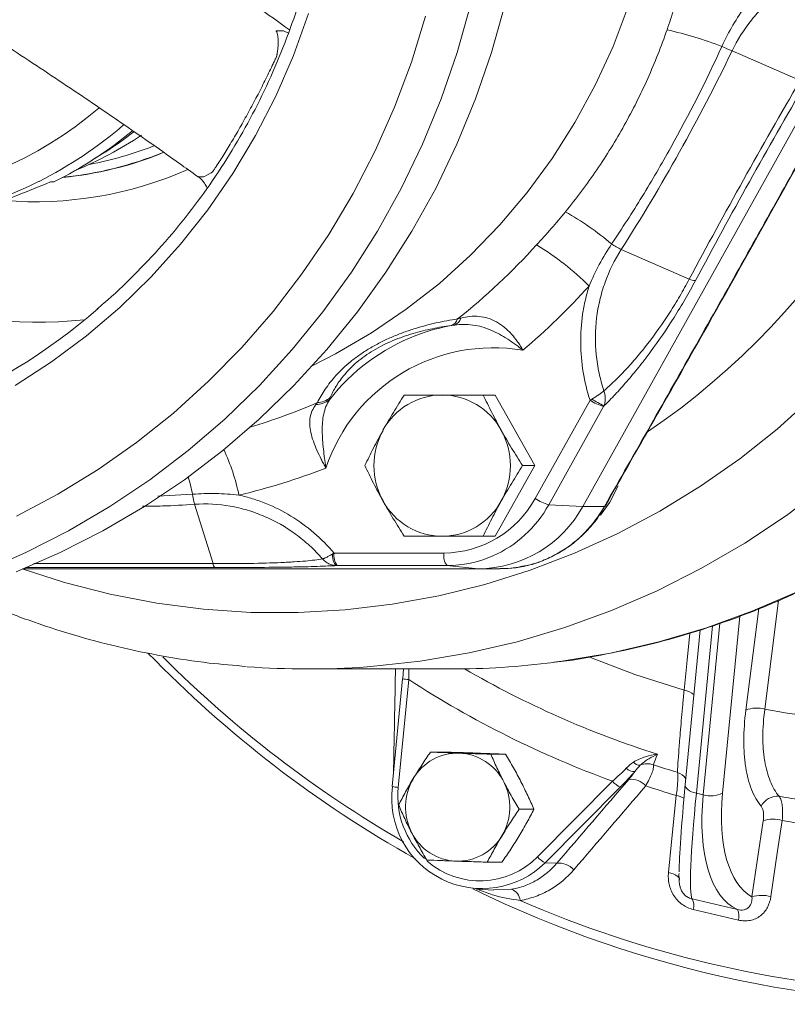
# Model space of a CAD drawing. Header units: millimetres. Extents: x -27 to 453, y 47 to 338.
# Tile 14 of 20: x 145 to 238, y 47 to 165. Entities that reach past the tile are written whole.
import ezdxf

# ---------------------------------------------------------------- set-up
doc = ezdxf.new("R2010")
doc.units = ezdxf.units.MM

msp = doc.modelspace()

# ---------------------------------------------------------------- linework, layer by layer
at = {"color": 7, "linetype": 'Continuous', "lineweight": 15}
for p, q in [((256.39, 184.5), (212.92, 106.56)), ((176.97, 163.79), (177.57, 163.5)), ((239.06, 157.79), (230.88, 161.36)), ((153.9, 148.16), (155.5, 149.18)), ((148.95, 145.6), (149.38, 145.6)), ((225.73, 133.89), (217.55, 137.46)), ((202.42, 119.96), (200.96, 119.96)), ((207.16, 111.46), (202.42, 119.96)), ((207.21, 107.5), (213.81, 119.33)), ((215.44, 118.58), (208.84, 106.75)), ((202.42, 102.96), (207.16, 111.46)), ((207.16, 111.46), (205.7, 111.46)), ((168.49, 99.68), (166.28, 106.82)), ((208.84, 106.75), (212.92, 106.56)), ((215.54, 106.56), (212.92, 106.56)), ((202.42, 102.96), (200.96, 102.96)), ((183.04, 100.94), (196.23, 100.94)), ((200.38, 99.06), (145.73, 99.06)), ((196.61, 99.44), (183.42, 99.44)), ((196.61, 99.44), (200.38, 99.06)), ((202.99, 99.06), (200.38, 99.06)), ((227.05, 91.71), (225.25, 73.07)), ((179.94, 87), (197.02, 87)), ((191.3, 85.83), (191.37, 87)), ((191.27, 85.82), (190.01, 72.85)), ((192.01, 85.73), (190.75, 72.75)), ((196.4, 77.01), (194.63, 77.01)), ((203.65, 76.75), (201.88, 76.75)), ((207.49, 64.4), (216.51, 73.5)), ((217.44, 72.79), (208.42, 63.69)), ((227.41, 71.85), (226.59, 72.05)), ((207.06, 70.12), (205.29, 70.12)), ((233.27, 59.57), (234.62, 68.73)), ((203.22, 63.76), (201.45, 63.76)), ((208.42, 63.69), (209.8, 63.62)), ((200.14, 60.52), (202.22, 60.38))]:
    msp.add_line(p, q, dxfattribs=at)
at = {"color": 8, "linetype": 'Continuous', "lineweight": 15}
for p, q in [((166.03, 108.02), (161.87, 107.78)), ((236.47, 95.22), (234.81, 82.16)), ((232.53, 82.05), (234.09, 94.26)), ((227.41, 71.85), (229.41, 92.5)), ((231.8, 93.34), (229.73, 72.05)), ((228.54, 92.21), (226.59, 72.05)), ((202.22, 60.47), (204.38, 60.5))]:
    msp.add_line(p, q, dxfattribs=at)
at = {"color": 8, "linetype": 'Continuous', "lineweight": 15, "flags": 128}
for points in [[(279.23, 170.55), (277.84, 164.56), (276.12, 158.66), (274.06, 152.88), (271.69, 147.24), (268.99, 141.74), (265.99, 136.43), (262.7, 131.3), (259.12, 126.38), (255.26, 121.68), (251.15, 117.23), (246.79, 113.04), (242.21, 109.12), (237.4, 105.48), (232.4, 102.14), (227.22, 99.11), (221.88, 96.4), (216.39, 94.02), (210.78, 91.98), (205.06, 90.28), (199.26, 88.93), (193.39, 87.93), (187.47, 87.29), (187.01, 87.26)], [(199.43, 166.84), (197.83, 161.15), (195.9, 155.57), (193.66, 150.12), (191.11, 144.81), (188.26, 139.67), (185.12, 134.72), (181.7, 129.96), (178.02, 125.42), (174.08, 121.12), (169.91, 117.07), (165.51, 113.28), (160.9, 109.76), (156.09, 106.54), (151.12, 103.61), (145.98, 101), (140.7, 98.7)], [(218.4, 166.7), (216.57, 161.9), (214.43, 157.24), (211.99, 152.74), (209.25, 148.43), (206.24, 144.32), (202.97, 140.43), (199.44, 136.78), (195.69, 133.39), (191.71, 130.27), (187.55, 127.44), (183.2, 124.91), (180.48, 123.52)], [(288.69, 147.1), (286, 141.62), (282.99, 136.31), (279.69, 131.19), (276.11, 126.28), (272.25, 121.59), (268.14, 117.15), (263.78, 112.96), (259.19, 109.05), (254.39, 105.42), (249.4, 102.09), (244.22, 99.07), (238.88, 96.37), (233.39, 93.99), (227.79, 91.95), (222.07, 90.26), (216.27, 88.91), (210.4, 87.92), (209.44, 87.8)], [(166.65, 146.28), (166.72, 146.22), (167.37, 146.21), (168.27, 146.67), (168.43, 146.8), (168.43, 146.8), (168.43, 146.8)], [(240.59, 119.73), (236.3, 115.87), (231.79, 112.29), (227.08, 109), (222.19, 106), (217.13, 103.31), (211.93, 100.94), (206.6, 98.89), (201.16, 97.18), (195.64, 95.81), (190.04, 94.79), (184.39, 94.11), (178.72, 93.79), (173.04, 93.81), (167.36, 94.19), (161.72, 94.92), (156.14, 96), (150.62, 97.42), (145.54, 99.06)], [(215.54, 106.56), (215.6, 106.56), (215.61, 106.57)], [(225.11, 84.45), (225.47, 88.08), (225.79, 91.29)], [(213.87, 88.38), (219.18, 86.34), (225.11, 84.45)], [(226.59, 72.05), (226.29, 72.13), (226.01, 72.24), (225.77, 72.36), (225.57, 72.5), (225.41, 72.65), (225.31, 72.8), (225.25, 72.95), (225.25, 73.07)], [(223.23, 62.52), (223.53, 62.44), (223.8, 62.35), (224.04, 62.25), (224.24, 62.13), (224.39, 62.01), (224.5, 61.88), (224.55, 61.75), (224.56, 61.66)]]:
    msp.add_lwpolyline(points, dxfattribs=at)
at = {"color": 7, "linetype": 'Continuous', "lineweight": 15, "flags": 128}
for points in [[(179.98, 165.84), (178.16, 160.81), (176.04, 155.92), (173.61, 151.18), (170.88, 146.62), (167.87, 142.25), (164.59, 138.09), (161.06, 134.17), (157.29, 130.49), (153.29, 127.07), (149.08, 123.94), (144.69, 121.09)], [(203.57, 166.84), (201.97, 161.15), (200.04, 155.57), (197.8, 150.12), (195.25, 144.81), (192.4, 139.67), (189.26, 134.72), (185.84, 129.96), (182.16, 125.42), (178.22, 121.12), (174.05, 117.07), (169.65, 113.28), (165.04, 109.76), (160.24, 106.54), (155.26, 103.61), (150.12, 101), (144.84, 98.7)], [(194.04, 165.53), (192.34, 160), (190.31, 154.6), (187.97, 149.33), (185.33, 144.21), (182.4, 139.27), (179.18, 134.53), (175.7, 129.99), (171.95, 125.68), (167.96, 121.61), (163.74, 117.79), (159.3, 114.25), (154.67, 110.99), (149.85, 108.03), (144.87, 105.38)], [(215.07, 105.49), (216.18, 107.05), (217.17, 109.02)], [(182.83, 100.82), (182.85, 100.55), (182.88, 100.29), (182.93, 100.06), (182.99, 99.85), (183.07, 99.68), (183.15, 99.56), (183.25, 99.47), (183.34, 99.44)], [(191.27, 85.82), (191.27, 85.82), (191.3, 85.83)], [(223.23, 62.52), (223.61, 66.2), (224.17, 71.78)], [(236.89, 68.78), (236.35, 65.13), (235.54, 59.61)]]:
    msp.add_lwpolyline(points, dxfattribs=at)
at = {"color": 7, "linetype": 'Continuous', "lineweight": 15}
for centre, radius, start, end in [((169.13, 191.19), 91.58, 304.2854, 352.8404), ((210.76, 111.32), 54, 69.5151, 76.8264), ((236.22, 175.1), 14.74, 243.5575, 248.7524), ((127.27, 189.93), 49.53, 296.5022, 309.523), ((134.23, 189.73), 46.28, 292.5073, 303.6461), ((129.4, 190.1), 48.54, 302.5328, 307.5268), ((145.88, 189.29), 42.3, 280.5778, 291.5084), ((146.27, 189.19), 43.25, 275.5344, 291.6726), ((146.17, 189.2), 43.26, 275.722, 292.1525), ((125.88, 188.76), 48.25, 244.1447, 296.7298), ((192.56, 109.83), 37, 49.8887, 60.3726), ((149.92, 189.85), 77.38, 308.2892, 317.9432), ((190.19, 109.59), 33.22, 44.96, 58.8311), ((222.87, 148.01), 11.81, 236.7515, 243.2079), ((226.47, 135.6), 1.87, 246.5185, 270.3278), ((150.85, 189.77), 84.64, 310.4275, 317.9377), ((105.46, 187.31), 75.27, 239.2415, 310.8231), ((196.68, 129.5), 1.26, 289.4667, 341.9014), ((197.07, 129.53), 1.24, 290.198, 345.1548), ((201.29, 105.17), 23.51, 99.2716, 110.9853), ((202.16, 104.43), 21.21, 80.2792, 161.4584), ((180.94, 121.6), 2.55, 272.0759, 309.8953), ((196.08, 111.8), 8.17, 90.3902, 151.3447), ((195.97, 111.8), 8.17, 28.6553, 89.6098), ((180.85, 121.34), 2.53, 269.9347, 309.6859), ((217.03, 124.21), 5.85, 236.4961, 254.1666), ((223.62, 135.02), 18.28, 238.3283, 243.5553), ((196.57, 111.46), 8.75, 150.9571, 209.0429), ((195.48, 111.46), 8.75, 330.9571, 29.0429), ((152.62, 186.94), 81.28, 283.5092, 291.2281), ((171.18, 108.45), 5.16, 184.7886, 198.4894), ((196.08, 111.13), 8.17, 208.6553, 269.6098), ((195.97, 111.13), 8.17, 270.3902, 331.3447), ((196.15, 113.55), 12.6, 270.3902, 331.3447), ((210.44, 112.38), 5.85, 236.4961, 254.1666), ((200.28, 113.47), 14.41, 270.3902, 331.3447), ((184.87, 100.6), 1.85, 169.5118, 218.7903), ((198.06, 100.6), 1.85, 169.5118, 218.7903), ((169.1, 99.68), 0.611, 180.8233, 231.4326), ((196.6, 113.16), 13.72, 270.0378, 293.6625), ((261.75, 187.01), 140.86, 224.1411, 240.7025), ((197.01, 185.01), 98.01, 270.0005, 277.2861), ((179.94, 184.98), 97.98, 265.6903, 274.1361), ((257.26, 185.88), 119.53, 236.9163, 250.0708), ((233.82, 78.77), 3.53, 73.7957, 111.528), ((197.92, 70.65), 6.23, 88.3334, 149.4043), ((197.84, 70.62), 6.26, 26.7211, 87.5551), ((219.04, 75.82), 1.16, 220.895, 277.1376), ((219.8, 76.42), 1.01, 218.8358, 271.8783), ((220.69, 73.52), 2.08, 68.883, 114.4888), ((256.85, 184.81), 114.94, 252.0578, 253.5569), ((198.31, 70.38), 6.69, 149.0587, 207.1488), ((218.47, 75.08), 2.52, 218.8993, 245.842), ((218.75, 71.42), 2.32, 40.975, 96.9279), ((200.82, 71.44), 10.86, 172.5447, 314.4425), ((197.48, 70.38), 6.69, 329.0587, 27.1488), ((257.6, 184.66), 117.73, 251.6303, 253.5072), ((228.32, 75.04), 3.31, 254.1735, 295.3151), ((236.34, 69.48), 2.21, 84.7857, 152.9398), ((256.69, 184.13), 114.24, 259.8436, 261.3488), ((235.82, 65.22), 3.72, 73.3021, 108.8554), ((257.42, 183.92), 116.96, 259.8933, 261.7783), ((197.94, 70.14), 6.26, 206.7211, 267.5551), ((197.86, 70.11), 6.23, 268.3334, 329.4043), ((259.66, 182.94), 136.28, 243.9002, 300.7082), ((209.45, 65.98), 2.52, 218.8993, 245.842), ((210.09, 61.32), 2.32, 40.6601, 97.2793), ((203.82, 59.01), 1.59, 5.1935, 69.3035), ((224.64, 58.54), 1.64, 343.6767, 29.4384), ((234.47, 56.05), 3.72, 73.2646, 108.8574), ((259.27, 183.14), 135.19, 246.5202, 266.8754), ((230.02, 57.28), 1.69, 343.4336, 27.3235)]:
    msp.add_arc(centre, radius, start, end, dxfattribs=at)
at = {"color": 8, "linetype": 'Continuous', "lineweight": 15}
for centre, radius, start, end in [((125.12, 189.13), 45.61, 239.6515, 310.5632), ((125.3, 189.98), 49.6, 296.6839, 310.8361), ((147.06, 188.91), 45.7, 265.4028, 293.7199), ((147.47, 188.52), 59.79, 227.8253, 275.3507), ((201.58, 104.55), 24.19, 111.1066, 142.1637), ((151.37, 187.56), 74.66, 286.8111, 293.4094), ((146.62, 102.63), 25.54, 11.9389, 24.9194), ((140.23, 102.63), 26.36, 11.7991, 16.4603), ((196.34, 113.66), 14.28, 293.8192, 331.0703), ((253.91, 185.41), 105, 259.5205, 306.69), ((261.24, 187.02), 139.55, 224.9309, 239.9616), ((256.35, 185.78), 114.34, 239.7367, 252.4748), ((192.31, 90.92), 5.2, 258.4559, 266.6418), ((224.78, 82.27), 2.21, 46.5044, 81.3482), ((223.68, 72.69), 1.98, 34.0054, 71.2132), ((191.06, 77.95), 5.2, 258.4559, 266.6418), ((201.12, 71.71), 10.42, 174.2484, 226.2649), ((223.56, 68.68), 3.16, 60.8715, 78.8034), ((200.59, 71.15), 9.65, 228.8235, 315.6365)]:
    msp.add_arc(centre, radius, start, end, dxfattribs=at)
at = {"color": 7, "linetype": 'Continuous', "lineweight": 15}
for centre, major_axis, ratio, start_param, end_param in [((253.82, 192), (118.26, 51.48), 0.011774, 3.46158, 3.617076), ((227.25, 83.39), (2.6, 21.99), 0.039604, 2.062161, 2.814596), ((229.23, 83.16), (3.06, 23.94), 0.057174, 2.060678, 3.047615), ((240.39, 80.52), (8.57, 22.59), 0.440758, 2.124409, 3.111345), ((242.06, 79.89), (8.16, 20.63), 0.456876, 2.133197, 3.073119)]:
    msp.add_ellipse(centre, major_axis=major_axis, ratio=ratio, start_param=start_param, end_param=end_param, dxfattribs=at)
for points, knots in [([(152.58, 255.3), (153.03, 254.96), (154.78, 253.61), (157.62, 251.01), (161.11, 247.51), (164.36, 243.77), (167.38, 239.84), (170.16, 235.71), (172.68, 231.41), (174.93, 226.96), (176.91, 222.37), (178.61, 217.66), (180.02, 212.85), (181.14, 207.95), (181.95, 203), (182.47, 198), (182.68, 192.97), (182.59, 187.95), (182.19, 182.93), (181.49, 177.96), (180.49, 173.04), (179.19, 168.19), (177.6, 163.44), (175.73, 158.8), (173.58, 154.3), (171.16, 149.94), (168.48, 145.74), (165.55, 141.74), (162.39, 137.92), (158.99, 134.34), (156.38, 131.81), (154.84, 130.56), (154.58, 130.34)], [0, 0, 0, 0, 0.012107, 0.047149, 0.082187, 0.117223, 0.152256, 0.187287, 0.222314, 0.25734, 0.292363, 0.327384, 0.362403, 0.397421, 0.432437, 0.467453, 0.502467, 0.537481, 0.572495, 0.607509, 0.642523, 0.677538, 0.712553, 0.74757, 0.782588, 0.817607, 0.852628, 0.887652, 0.922678, 0.957706, 0.992737, 1, 1, 1, 1]), ([(139.4, 189.34), (142.38, 187.47), (148.34, 183.72), (156.84, 178.21), (165.39, 172.51), (172.41, 167.69), (176.4, 164.81), (177.69, 163.88)], [0, 0, 0, 0, 0.210188, 0.421125, 0.632217, 0.880372, 1, 1, 1, 1]), ([(215.54, 106.56), (219.24, 113.06), (222.92, 119.55), (230.25, 132.54), (237.53, 145.53), (244.74, 158.52), (251.9, 171.51), (255.46, 178.01), (259.01, 184.5)], [0, 0, 0, 0, 0.25, 0.25, 0.5, 0.75, 0.75, 1, 1, 1, 1]), ([(215.61, 106.57), (217.71, 110.28), (222.8, 119.22), (230.65, 133.15), (239.31, 148.63), (247.95, 164.22), (254.59, 176.28), (258.3, 183.09), (259.09, 184.55)], [0, 0, 0, 0, 0.142596, 0.344305, 0.535853, 0.737963, 0.94398, 1, 1, 1, 1]), ([(209.53, 87.8), (209.55, 87.81), (211.43, 87.99), (215.12, 88.65), (220.59, 89.8), (225.98, 91.29), (231.29, 93.08), (236.5, 95.17), (241.58, 97.55), (246.54, 100.21), (251.34, 103.15), (255.98, 106.36), (260.44, 109.82), (264.71, 113.54), (268.78, 117.49), (272.64, 121.66), (276.26, 126.04), (279.65, 130.63), (282.79, 135.4), (285.67, 140.34), (288.28, 145.44), (290.62, 150.67), (292.68, 156.04), (294.44, 161.51), (295.92, 167.07), (297.08, 172.71), (297.8, 177.03), (298.03, 179.47), (298.08, 180)], [0, 0, 0, 0, 0.000504, 0.041591, 0.082679, 0.123771, 0.164867, 0.205969, 0.247077, 0.288193, 0.329317, 0.370451, 0.411593, 0.452746, 0.493909, 0.535082, 0.576265, 0.617458, 0.65866, 0.699872, 0.741092, 0.782321, 0.823557, 0.8648, 0.906049, 0.947303, 0.988562, 1, 1, 1, 1]), ([(127.87, 172.03), (130.55, 170.35), (135.91, 166.99), (143.59, 162.02), (150.96, 157.15), (157.92, 152.41), (163.16, 148.76), (165.91, 146.77), (166.63, 146.24)], [0, 0, 0, 0, 0.1862238, 0.3731053, 0.5602195, 0.7471403, 0.9334429, 1, 1, 1, 1]), ([(244.1, 171.79), (243.38, 171.63), (242.69, 171.44), (241.31, 170.99), (240.64, 170.72), (238.66, 169.79), (237.43, 169.03), (235.73, 167.69), (235.18, 167.21), (234.14, 166.18), (233.66, 165.63), (232.3, 163.93), (231.52, 162.7), (230.88, 161.36)], [0, 0, 0, 0, 0.125, 0.125, 0.25, 0.25, 0.5, 0.5, 0.625, 0.625, 0.75, 0.75, 1, 1, 1, 1]), ([(223.06, 163.9), (223.36, 164.73), (223.63, 165.57), (224.14, 167.26), (224.39, 168.11), (224.64, 168.96)], [0, 0, 0, 0, 0.5, 0.5, 1, 1, 1, 1]), ([(232.54, 166.85), (231.98, 166.08), (231.46, 165.28), (230.5, 163.63), (230.05, 162.78), (229.66, 161.9)], [0, 0, 0, 0, 0.5, 0.5, 1, 1, 1, 1]), ([(176.13, 160.68), (176.13, 160.68), (176.13, 160.69), (176.13, 160.7), (176.14, 160.72), (176.15, 160.77), (176.16, 160.85), (176.18, 160.93), (176.2, 161.07), (176.22, 161.17), (176.26, 161.44), (176.28, 161.61), (176.31, 161.94), (176.32, 162.1), (176.33, 162.4), (176.32, 162.53), (176.3, 162.92), (176.27, 163.14), (176.21, 163.43), (176.19, 163.52), (176.15, 163.63), (176.13, 163.67), (176.1, 163.73), (176.09, 163.76), (176.07, 163.79)], [0, 0, 0, 0, 0.003906, 0.003906, 0.007813, 0.015625, 0.03125, 0.0625, 0.0625, 0.125, 0.125, 0.25, 0.25, 0.375, 0.375, 0.5, 0.5, 0.75, 0.75, 0.875, 0.875, 0.9375, 0.9375, 1, 1, 1, 1]), ([(176.07, 163.79), (176.07, 163.79), (176.07, 163.79), (176.07, 163.79), (176.37, 163.79), (176.67, 163.79), (176.97, 163.79)], [-0.000000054, -0.000000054, -0.000000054, -0.000000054, 0, 0, 0, 0.003457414, 0.003457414, 0.003457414, 0.003457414]), ([(210.85, 141.99), (212.17, 143.62), (213.43, 145.31), (215.79, 148.78), (216.9, 150.58), (218.94, 154.25), (219.88, 156.12), (221.59, 159.95), (222.36, 161.9), (223.06, 163.9)], [0, 0, 0, 0, 0.25, 0.25, 0.5, 0.5, 0.75, 0.75, 1, 1, 1, 1]), ([(229.66, 161.9), (227.77, 157.76), (225.72, 153.7), (222.4, 147.75), (221.26, 145.79), (218.88, 141.92), (217.66, 140.01), (216.4, 138.13)], [0, 0, 0, 0, 0.5, 0.5, 0.75, 0.75, 1, 1, 1, 1]), ([(230.88, 161.36), (228.89, 157.24), (226.78, 153.19), (222.34, 145.22), (220, 141.3), (217.55, 137.46)], [0, 0, 0, 0, 0.5, 0.5, 1, 1, 1, 1]), ([(168.43, 146.8), (168.44, 146.8), (168.44, 146.81), (168.44, 146.81), (168.45, 146.82), (168.47, 146.85), (168.5, 146.89), (168.56, 146.99), (168.69, 147.18), (168.8, 147.35), (169.03, 147.7), (169.18, 147.93), (169.49, 148.42), (169.65, 148.67), (169.97, 149.19), (170.14, 149.46), (170.64, 150.28), (170.98, 150.86), (171.51, 151.75), (171.68, 152.06), (172.03, 152.67), (172.2, 152.98), (172.71, 153.9), (173.05, 154.53), (173.56, 155.49), (173.73, 155.81), (174.06, 156.45), (174.22, 156.76), (174.69, 157.7), (174.99, 158.31), (175.43, 159.21), (175.58, 159.51), (175.79, 159.95), (175.86, 160.1), (175.99, 160.39), (176.06, 160.53), (176.13, 160.68)], [0, 0, 0, 0, 0.000977, 0.000977, 0.001953, 0.003906, 0.007813, 0.015625, 0.03125, 0.0625, 0.0625, 0.125, 0.125, 0.1875, 0.1875, 0.25, 0.25, 0.375, 0.375, 0.4375, 0.4375, 0.5, 0.5, 0.625, 0.625, 0.6875, 0.6875, 0.75, 0.75, 0.875, 0.875, 0.9375, 0.9375, 0.96875, 0.96875, 1, 1, 1, 1]), ([(225.73, 133.89), (227.85, 137.87), (230.03, 141.86), (234.47, 149.83), (236.74, 153.82), (239.06, 157.79)], [0, 0, 0, 0, 0.5, 0.5, 1, 1, 1, 1]), ([(166.63, 146.25), (166.66, 146.24), (166.99, 146.05), (167.43, 145.56), (167.69, 145.07), (167.79, 144.89)], [0, 0, 0, 0, 0.054814, 0.641758, 1, 1, 1, 1]), ([(207.38, 138.01), (207.97, 138.66), (208.56, 139.32), (209.72, 140.64), (210.3, 141.31), (210.85, 141.99)], [0, 0, 0, 0, 0.5, 0.5, 1, 1, 1, 1]), ([(216.4, 138.13), (215.87, 137.33), (215.37, 136.51), (214.47, 134.82), (214.06, 133.95), (213.69, 133.06)], [0, 0, 0, 0, 0.5, 0.5, 1, 1, 1, 1]), ([(217.55, 137.46), (216.75, 136.22), (216.11, 134.9), (215.37, 132.84), (215.16, 132.13), (214.81, 130.68), (214.68, 129.96), (214.42, 127.77), (214.4, 126.3), (214.62, 124.07), (214.74, 123.34), (215.05, 121.89), (215.24, 121.17), (215.48, 120.46)], [0, 0, 0, 0, 0.25, 0.25, 0.375, 0.375, 0.5, 0.5, 0.75, 0.75, 0.875, 0.875, 1, 1, 1, 1]), ([(215.48, 120.46), (215.9, 120.83), (216.33, 121.22), (217.2, 122.07), (217.64, 122.52), (218.53, 123.47), (218.97, 123.97), (219.64, 124.77), (219.87, 125.04), (220.32, 125.59), (220.54, 125.88), (221.66, 127.33), (222.53, 128.56), (223.8, 130.53), (224.21, 131.2), (224.99, 132.54), (225.37, 133.21), (225.73, 133.89)], [0, 0, 0, 0, 0.125, 0.125, 0.25, 0.25, 0.375, 0.375, 0.4375, 0.4375, 0.5, 0.5, 0.75, 0.75, 0.875, 0.875, 1, 1, 1, 1]), ([(213.81, 119.33), (213.44, 120.44), (213.17, 121.57), (212.79, 123.87), (212.69, 125.04), (212.67, 127.36), (212.75, 128.52), (213, 130.24), (213.11, 130.81), (213.37, 131.95), (213.52, 132.51), (213.69, 133.06)], [0, 0, 0, 0, 0.25, 0.25, 0.5, 0.5, 0.75, 0.75, 0.875, 0.875, 1, 1, 1, 1]), ([(226.48, 133.73), (226.08, 132.99), (225.67, 132.24), (225.02, 131.13), (224.8, 130.76), (224.36, 130.03), (224.13, 129.66), (222.98, 127.84), (222.04, 126.47), (220.83, 124.84), (220.59, 124.52), (220.11, 123.89), (219.87, 123.58), (219.16, 122.69), (218.69, 122.12), (217.75, 121.03), (217.28, 120.51), (216.37, 119.54), (215.92, 119.08), (215.48, 118.65)], [0, 0, 0, 0, 0.125, 0.125, 0.1875, 0.1875, 0.25, 0.25, 0.5, 0.5, 0.5625, 0.5625, 0.625, 0.625, 0.75, 0.75, 0.875, 0.875, 1, 1, 1, 1]), ([(181.04, 119.05), (181.3, 119.58), (181.61, 120.12), (182.35, 121.22), (182.78, 121.77), (183.55, 122.61), (183.82, 122.89), (184.41, 123.45), (184.72, 123.72), (185.39, 124.27), (185.76, 124.54), (186.51, 125.07), (187.29, 125.57), (188.13, 126.04), (189.01, 126.49), (189.45, 126.7), (190.34, 127.09), (190.8, 127.27), (191.71, 127.61), (192.16, 127.76), (193.52, 128.19), (194.4, 128.43), (195.72, 128.72), (196.16, 128.81), (197.02, 128.98), (197.45, 129.05), (197.87, 129.11)], [0, 0, 0, 0, 0.125, 0.125, 0.25, 0.25, 0.3125, 0.3125, 0.375, 0.375, 0.4375, 0.4375, 0.5, 0.5625, 0.5625, 0.625, 0.625, 0.6875, 0.6875, 0.75, 0.75, 0.875, 0.875, 0.9375, 0.9375, 1, 1, 1, 1]), ([(198.27, 129.21), (199, 129.4), (199.73, 129.49), (200.82, 129.38), (201.18, 129.31), (201.87, 129.09), (202.21, 128.95), (202.88, 128.57), (203.2, 128.36), (203.8, 127.86), (204.08, 127.59), (204.62, 126.99), (204.87, 126.68), (205.22, 126.19), (205.33, 126.02), (205.49, 125.77), (205.54, 125.68), (205.64, 125.51), (205.69, 125.42), (205.74, 125.34)], [0, 0, 0, 0, 0.25, 0.25, 0.375, 0.375, 0.5, 0.5, 0.625, 0.625, 0.75, 0.75, 0.875, 0.875, 0.9375, 0.9375, 0.96875, 0.96875, 1, 1, 1, 1]), ([(197.1, 128.32), (196.73, 128.27), (196.36, 128.21), (195.62, 128.09), (195.24, 128.02), (194.1, 127.78), (193.32, 127.59), (192.13, 127.24), (191.73, 127.11), (190.91, 126.82), (190.51, 126.67), (189.71, 126.33), (189.31, 126.15), (188.52, 125.75), (188.14, 125.54), (187.41, 125.1), (187.06, 124.88), (186.39, 124.4), (186.08, 124.16), (185.5, 123.67), (185.24, 123.42), (184.75, 122.93), (184.52, 122.69), (183.9, 121.95), (183.57, 121.48), (183, 120.55), (182.77, 120.09), (182.58, 119.64)], [0, 0, 0, 0, 0.0625, 0.0625, 0.125, 0.125, 0.25, 0.25, 0.3125, 0.3125, 0.375, 0.375, 0.4375, 0.4375, 0.5, 0.5, 0.5625, 0.5625, 0.625, 0.625, 0.6875, 0.6875, 0.75, 0.75, 0.875, 0.875, 1, 1, 1, 1]), ([(197.5, 128.37), (197.87, 128.42), (198.24, 128.45), (198.98, 128.46), (199.35, 128.43), (200.09, 128.33), (200.45, 128.25), (201.17, 128.05), (201.53, 127.92), (202.23, 127.62), (202.58, 127.46), (203.25, 127.09), (203.58, 126.9), (204.23, 126.48), (204.54, 126.26), (205, 125.92), (205.15, 125.81), (205.45, 125.57), (205.6, 125.45), (205.74, 125.34)], [0, 0, 0, 0, 0.125, 0.125, 0.25, 0.25, 0.375, 0.375, 0.5, 0.5, 0.625, 0.625, 0.75, 0.75, 0.875, 0.875, 0.9375, 0.9375, 1, 1, 1, 1]), ([(188.92, 115.71), (189.12, 116.07), (189.32, 116.44), (189.74, 117.15), (189.95, 117.51), (190.6, 118.57), (191.04, 119.27), (191.48, 119.96)], [0, 0, 0, 0, 0.25, 0.25, 0.5, 0.5, 1, 1, 1, 1]), ([(191.48, 119.96), (192.2, 119.96), (192.93, 119.96), (194.44, 119.96), (195.22, 119.96), (196.03, 119.96)], [0, 0, 0, 0, 0.5, 0.5, 1, 1, 1, 1]), ([(196.03, 119.96), (196.43, 119.96), (196.84, 119.96), (197.66, 119.96), (198.07, 119.96), (199.3, 119.96), (200.13, 119.96), (200.96, 119.96)], [0, 0, 0, 0, 0.25, 0.25, 0.5, 0.5, 1, 1, 1, 1]), ([(203.14, 115.71), (202.94, 116.07), (202.74, 116.44), (202.35, 117.16), (202.17, 117.52), (201.63, 118.58), (201.29, 119.28), (200.96, 119.96)], [0, 0, 0, 0, 0.25, 0.25, 0.5, 0.5, 1, 1, 1, 1]), ([(214.02, 119.46), (214.16, 119.55), (214.3, 119.63), (214.57, 119.8), (214.7, 119.89), (214.95, 120.06), (215.07, 120.15), (215.29, 120.31), (215.39, 120.39), (215.48, 120.46)], [0, 0, 0, 0, 0.25, 0.25, 0.5, 0.5, 0.75, 0.75, 1, 1, 1, 1]), ([(215.48, 118.65), (215.53, 118.78), (215.57, 118.92), (215.63, 119.21), (215.64, 119.37), (215.64, 119.68), (215.62, 119.84), (215.57, 120.15), (215.53, 120.31), (215.48, 120.46)], [0, 0, 0, 0, 0.25, 0.25, 0.5, 0.5, 0.75, 0.75, 1, 1, 1, 1]), ([(180.85, 118.8), (180.51, 118.35), (180.27, 117.86), (180.12, 117.01), (180.1, 116.71), (180.13, 116.09), (180.17, 115.77), (180.32, 115.09), (180.42, 114.74), (180.67, 114.04), (180.81, 113.68), (181.14, 112.95), (181.31, 112.6), (181.58, 112.06), (181.67, 111.88), (181.81, 111.62), (181.86, 111.53), (181.96, 111.35), (182.01, 111.26), (182.05, 111.18)], [0, 0, 0, 0, 0.25, 0.25, 0.375, 0.375, 0.5, 0.5, 0.625, 0.625, 0.75, 0.75, 0.875, 0.875, 0.9375, 0.9375, 0.96875, 0.96875, 1, 1, 1, 1]), ([(182.47, 119.39), (182.31, 119.12), (182.18, 118.85), (181.95, 118.28), (181.86, 117.98), (181.72, 117.35), (181.68, 117.03), (181.62, 116.36), (181.61, 116.01), (181.62, 115.3), (181.63, 114.94), (181.69, 114.2), (181.72, 113.83), (181.8, 113.07), (181.85, 112.7), (181.92, 112.13), (181.95, 111.94), (182, 111.56), (182.03, 111.37), (182.05, 111.18)], [0, 0, 0, 0, 0.125, 0.125, 0.25, 0.25, 0.375, 0.375, 0.5, 0.5, 0.625, 0.625, 0.75, 0.75, 0.875, 0.875, 0.9375, 0.9375, 1, 1, 1, 1]), ([(186.74, 111.46), (187.07, 112.16), (187.41, 112.86), (188.13, 114.27), (188.51, 114.99), (188.92, 115.71)], [0, 0, 0, 0, 0.5, 0.5, 1, 1, 1, 1]), ([(205.7, 111.46), (205.26, 112.16), (204.81, 112.86), (203.95, 114.28), (203.54, 114.99), (203.14, 115.71)], [0, 0, 0, 0, 0.5, 0.5, 1, 1, 1, 1]), ([(188.92, 107.21), (188.72, 107.57), (188.52, 107.94), (188.13, 108.66), (187.95, 109.02), (187.41, 110.08), (187.07, 110.78), (186.74, 111.46)], [0, 0, 0, 0, 0.25, 0.25, 0.5, 0.5, 1, 1, 1, 1]), ([(205.7, 111.46), (205.26, 110.77), (204.82, 110.07), (203.96, 108.65), (203.54, 107.94), (203.14, 107.21)], [0, 0, 0, 0, 0.5, 0.5, 1, 1, 1, 1]), ([(171.61, 107.91), (170.68, 108.02), (169.76, 108.09), (167.9, 108.13), (166.96, 108.1), (166.03, 108.02)], [0, 0, 0, 0, 0.5, 0.5, 1, 1, 1, 1]), ([(171.61, 107.91), (172.16, 107.79), (172.71, 107.64), (173.79, 107.31), (174.32, 107.12), (175.89, 106.48), (176.89, 105.98), (178.82, 104.8), (179.75, 104.12), (181.49, 102.63), (182.29, 101.82), (183.04, 100.94)], [0, 0, 0, 0, 0.125, 0.125, 0.25, 0.25, 0.5, 0.5, 0.75, 0.75, 1, 1, 1, 1]), ([(181.65, 100.25), (181.16, 100.8), (180.65, 101.33), (179.57, 102.32), (179.01, 102.78), (177.24, 104.08), (175.99, 104.8), (174.01, 105.64), (173.33, 105.89), (171.94, 106.3), (171.25, 106.47), (169.14, 106.83), (167.72, 106.91), (166.28, 106.82)], [0, 0, 0, 0, 0.125, 0.125, 0.25, 0.25, 0.5, 0.5, 0.625, 0.625, 0.75, 0.75, 1, 1, 1, 1]), ([(191.48, 102.96), (191.04, 103.66), (190.59, 104.36), (189.73, 105.78), (189.32, 106.49), (188.92, 107.21)], [0, 0, 0, 0, 0.5, 0.5, 1, 1, 1, 1]), ([(203.14, 107.21), (202.94, 106.85), (202.74, 106.49), (202.36, 105.77), (202.17, 105.42), (201.63, 104.36), (201.29, 103.66), (200.96, 102.96)], [0, 0, 0, 0, 0.25, 0.25, 0.5, 0.5, 1, 1, 1, 1]), ([(202.99, 99.06), (204.26, 99.06), (205.5, 99.23), (207.32, 99.74), (207.93, 99.96), (209.1, 100.46), (209.66, 100.75), (210.75, 101.4), (211.28, 101.76), (212.04, 102.37), (212.29, 102.58), (212.77, 103.01), (213, 103.23), (214.12, 104.39), (214.89, 105.42), (215.54, 106.56)], [0, 0, 0, 0, 0.25, 0.25, 0.375, 0.375, 0.5, 0.5, 0.625, 0.625, 0.6875, 0.6875, 0.75, 0.75, 1, 1, 1, 1]), ([(205.5, 99.33), (205.77, 99.37), (206.75, 99.51), (208.35, 100.08), (210.25, 101.02), (212, 102.23), (213.56, 103.71), (214.77, 105.16), (215.35, 106.19), (215.58, 106.59)], [0, 0, 0, 0, 0.066069, 0.232452, 0.397272, 0.563463, 0.728681, 0.894142, 1, 1, 1, 1]), ([(196.03, 102.96), (195.62, 102.96), (195.23, 102.96), (194.44, 102.96), (194.06, 102.96), (192.93, 102.96), (192.2, 102.96), (191.48, 102.96)], [0, 0, 0, 0, 0.25, 0.25, 0.5, 0.5, 1, 1, 1, 1]), ([(200.96, 102.96), (200.13, 102.96), (199.3, 102.96), (197.65, 102.96), (196.83, 102.96), (196.03, 102.96)], [0, 0, 0, 0, 0.5, 0.5, 1, 1, 1, 1]), ([(182.83, 100.82), (182.7, 100.74), (182.57, 100.67), (182.34, 100.54), (182.23, 100.48), (182.02, 100.38), (181.93, 100.34), (181.77, 100.28), (181.7, 100.26), (181.65, 100.25)], [0, 0, 0, 0, 0.25, 0.25, 0.5, 0.5, 0.75, 0.75, 1, 1, 1, 1]), ([(168.49, 99.68), (169.26, 99.67), (170.01, 99.67), (171.48, 99.68), (172.19, 99.69), (174.27, 99.72), (175.52, 99.75), (176.93, 99.81), (177.21, 99.83), (177.74, 99.86), (177.99, 99.87), (178.72, 99.92), (179.17, 99.95), (180, 100.02), (180.38, 100.06), (181.07, 100.15), (181.38, 100.2), (181.65, 100.25)], [0, 0, 0, 0, 0.125, 0.125, 0.25, 0.25, 0.5, 0.5, 0.5625, 0.5625, 0.625, 0.625, 0.75, 0.75, 0.875, 0.875, 1, 1, 1, 1]), ([(183.34, 99.44), (183.18, 99.44), (183.02, 99.46), (182.71, 99.54), (182.56, 99.59), (182.27, 99.73), (182.13, 99.82), (181.87, 100.01), (181.75, 100.13), (181.65, 100.25)], [0, 0, 0, 0, 0.25, 0.25, 0.5, 0.5, 0.75, 0.75, 1, 1, 1, 1]), ([(183.34, 99.44), (183.03, 99.42), (182.69, 99.41), (181.91, 99.37), (181.49, 99.36), (180.56, 99.33), (180.05, 99.31), (179.23, 99.29), (178.95, 99.29), (178.36, 99.27), (178.06, 99.27), (176.49, 99.24), (175.1, 99.23), (173.19, 99.21), (172.8, 99.21), (172.01, 99.21), (171.61, 99.21), (170.4, 99.21), (169.57, 99.21), (168.72, 99.21)], [0, 0, 0, 0, 0.125, 0.125, 0.25, 0.25, 0.375, 0.375, 0.4375, 0.4375, 0.5, 0.5, 0.75, 0.75, 0.8125, 0.8125, 0.875, 0.875, 1, 1, 1, 1]), ([(202.99, 99.1), (203.42, 99.09), (204.26, 99.07), (205.09, 99.24), (205.5, 99.33)], [0, 0, 0, 0, 0.505527, 1, 1, 1, 1]), ([(137.87, 96.39), (138.91, 95.9), (141.66, 94.61), (146.24, 92.85), (151.57, 91.09), (157, 89.64), (162.49, 88.5), (167.66, 87.7), (171.01, 87.43), (172.49, 87.31)], [0, 0, 0, 0, 0.096106, 0.252098, 0.408035, 0.563922, 0.719765, 0.875571, 1, 1, 1, 1]), ([(224.32, 74.57), (224.33, 74.97), (224.36, 75.48), (224.42, 76.43), (224.45, 76.77), (224.49, 77.33), (224.5, 77.53), (224.54, 77.93), (224.55, 78.13), (224.64, 79.19), (224.72, 80.12), (224.85, 81.66), (224.9, 82.19), (225, 83.3), (225.05, 83.87), (225.11, 84.45)], [0, 0, 0, 0, 0.25, 0.25, 0.375, 0.375, 0.4375, 0.4375, 0.5, 0.5, 0.75, 0.75, 0.875, 0.875, 1, 1, 1, 1]), ([(234.37, 70.48), (234.15, 70.76), (233.94, 71.07), (233.55, 71.74), (233.38, 72.11), (232.91, 73.29), (232.68, 74.18), (232.48, 75.42), (232.44, 75.67), (232.38, 76.19), (232.36, 76.46), (232.3, 77.27), (232.28, 77.83), (232.29, 79.56), (232.37, 80.77), (232.53, 82.05)], [0, 0, 0, 0, 0.125, 0.125, 0.25, 0.25, 0.5, 0.5, 0.5625, 0.5625, 0.625, 0.625, 0.75, 0.75, 1, 1, 1, 1]), ([(234.81, 82.16), (234.65, 81), (234.58, 79.9), (234.57, 78.34), (234.59, 77.83), (234.65, 77.1), (234.67, 76.86), (234.73, 76.38), (234.76, 76.15), (234.95, 75.03), (235.17, 74.23), (235.61, 73.16), (235.77, 72.82), (236.13, 72.21), (236.33, 71.93), (236.54, 71.68)], [0, 0, 0, 0, 0.25, 0.25, 0.375, 0.375, 0.4375, 0.4375, 0.5, 0.5, 0.75, 0.75, 0.875, 0.875, 1, 1, 1, 1]), ([(194.63, 77.01), (194.27, 76.48), (193.92, 75.96), (193.23, 74.9), (192.89, 74.36), (192.56, 73.82)], [0, 0, 0, 0, 0.5, 0.5, 1, 1, 1, 1]), ([(198.11, 76.88), (197.8, 76.89), (197.49, 76.9), (196.9, 76.92), (196.6, 76.93), (195.74, 76.96), (195.18, 76.98), (194.63, 77.01)], [0, 0, 0, 0, 0.25, 0.25, 0.5, 0.5, 1, 1, 1, 1]), ([(196.4, 77.01), (197.04, 76.98), (197.68, 76.96), (198.94, 76.92), (199.56, 76.9), (200.18, 76.88)], [0, 0, 0, 0, 0.5, 0.5, 1, 1, 1, 1]), ([(201.88, 76.75), (201.24, 76.77), (200.61, 76.79), (199.35, 76.83), (198.72, 76.85), (198.11, 76.88)], [0, 0, 0, 0, 0.5, 0.5, 1, 1, 1, 1]), ([(200.18, 76.88), (200.48, 76.87), (200.79, 76.85), (201.39, 76.83), (201.68, 76.82), (202.55, 76.79), (203.1, 76.77), (203.65, 76.75)], [0, 0, 0, 0, 0.25, 0.25, 0.5, 0.5, 1, 1, 1, 1]), ([(203.43, 73.44), (203.14, 74), (202.87, 74.56), (202.35, 75.67), (202.11, 76.21), (201.88, 76.75)], [0, 0, 0, 0, 0.5, 0.5, 1, 1, 1, 1]), ([(205.5, 73.44), (205.21, 74), (204.91, 74.56), (204.29, 75.67), (203.97, 76.21), (203.65, 76.75)], [0, 0, 0, 0, 0.5, 0.5, 1, 1, 1, 1]), ([(219.01, 75.78), (219.24, 75.94), (219.48, 76.06), (219.97, 76.28), (220.21, 76.37), (220.95, 76.59), (221.44, 76.69), (221.92, 76.74)], [0, 0, 0, 0, 0.25, 0.25, 0.5, 0.5, 1, 1, 1, 1]), ([(219.83, 75.41), (220.17, 75.73), (220.51, 75.98), (221.21, 76.41), (221.57, 76.58), (221.92, 76.74)], [0, 0, 0, 0, 0.5, 0.5, 1, 1, 1, 1]), ([(216.51, 73.5), (216.81, 73.77), (217.09, 74.03), (217.65, 74.55), (217.91, 74.81), (218.16, 75.06)], [0, 0, 0, 0, 0.5, 0.5, 1, 1, 1, 1]), ([(218.47, 73.72), (218.62, 73.9), (218.76, 74.07), (219, 74.39), (219.1, 74.53), (219.18, 74.67)], [0, 0, 0, 0, 0.5, 0.5, 1, 1, 1, 1]), ([(221.44, 75.46), (221.45, 75.34), (221.44, 75.2), (221.37, 74.86), (221.31, 74.66), (221.14, 74.22), (221.04, 73.99), (220.79, 73.48), (220.65, 73.22), (220.49, 72.94)], [0, 0, 0, 0, 0.25, 0.25, 0.5, 0.5, 0.75, 0.75, 1, 1, 1, 1]), ([(192.56, 73.82), (192.4, 73.55), (192.24, 73.28), (191.93, 72.74), (191.78, 72.48), (191.34, 71.68), (191.06, 71.16), (190.8, 70.64)], [0, 0, 0, 0, 0.25, 0.25, 0.5, 0.5, 1, 1, 1, 1]), ([(224.17, 71.78), (224.22, 72.1), (224.25, 72.41), (224.31, 72.98), (224.33, 73.24), (224.35, 73.72), (224.36, 73.93), (224.35, 74.3), (224.34, 74.45), (224.32, 74.57)], [0, 0, 0, 0, 0.25, 0.25, 0.5, 0.5, 0.75, 0.75, 1, 1, 1, 1]), ([(205.29, 70.12), (204.96, 70.66), (204.64, 71.21), (204.02, 72.32), (203.72, 72.88), (203.43, 73.44)], [0, 0, 0, 0, 0.5, 0.5, 1, 1, 1, 1]), ([(207.06, 70.12), (206.82, 70.66), (206.58, 71.21), (206.06, 72.32), (205.79, 72.88), (205.5, 73.44)], [0, 0, 0, 0, 0.5, 0.5, 1, 1, 1, 1]), ([(236.54, 71.68), (236.63, 71.54), (236.71, 71.38), (236.83, 70.99), (236.88, 70.76), (236.94, 70.26), (236.96, 69.99), (236.95, 69.41), (236.93, 69.1), (236.89, 68.78)], [0, 0, 0, 0, 0.25, 0.25, 0.5, 0.5, 0.75, 0.75, 1, 1, 1, 1]), ([(192.35, 67.33), (192.06, 67.89), (191.78, 68.45), (191.27, 69.56), (191.03, 70.1), (190.8, 70.64)], [0, 0, 0, 0, 0.5, 0.5, 1, 1, 1, 1]), ([(203.22, 66.94), (203.38, 67.21), (203.55, 67.48), (203.88, 68.02), (204.06, 68.28), (204.57, 69.08), (204.93, 69.6), (205.29, 70.12)], [0, 0, 0, 0, 0.25, 0.25, 0.5, 0.5, 1, 1, 1, 1]), ([(207.06, 70.12), (206.79, 69.6), (206.51, 69.08), (205.92, 68.02), (205.61, 67.48), (205.29, 66.94)], [0, 0, 0, 0, 0.5, 0.5, 1, 1, 1, 1]), ([(234.62, 68.73), (234.65, 68.93), (234.67, 69.11), (234.67, 69.46), (234.66, 69.63), (234.62, 69.93), (234.59, 70.06), (234.5, 70.3), (234.44, 70.4), (234.37, 70.48)], [0, 0, 0, 0, 0.25, 0.25, 0.5, 0.5, 0.75, 0.75, 1, 1, 1, 1]), ([(194.2, 64.01), (193.88, 64.55), (193.56, 65.1), (192.94, 66.21), (192.64, 66.76), (192.35, 67.33)], [0, 0, 0, 0, 0.5, 0.5, 1, 1, 1, 1]), ([(201.45, 63.76), (201.72, 64.28), (202, 64.8), (202.58, 65.86), (202.89, 66.4), (203.22, 66.94)], [0, 0, 0, 0, 0.5, 0.5, 1, 1, 1, 1]), ([(205.29, 66.94), (205.13, 66.67), (204.96, 66.4), (204.62, 65.86), (204.45, 65.59), (203.93, 64.8), (203.58, 64.28), (203.22, 63.76)], [0, 0, 0, 0, 0.25, 0.25, 0.5, 0.5, 1, 1, 1, 1]), ([(194.2, 64.01), (194.75, 63.99), (195.31, 63.97), (196.46, 63.93), (197.06, 63.91), (197.68, 63.88)], [0, 0, 0, 0, 0.5, 0.5, 1, 1, 1, 1]), ([(197.68, 63.88), (197.98, 63.87), (198.3, 63.86), (198.92, 63.84), (199.23, 63.83), (200.18, 63.8), (200.81, 63.78), (201.45, 63.76)], [0, 0, 0, 0, 0.25, 0.25, 0.5, 0.5, 1, 1, 1, 1]), ([(204.38, 60.5), (204.93, 60.59), (205.45, 60.73), (206.21, 61.01), (206.45, 61.11), (206.94, 61.34), (207.17, 61.46), (208.32, 62.13), (209.12, 62.81), (209.8, 63.62)], [0, 0, 0, 0, 0.25, 0.25, 0.375, 0.375, 0.5, 0.5, 1, 1, 1, 1]), ([(211.85, 62.83), (211.03, 61.87), (210.08, 61.07), (208.71, 60.28), (208.43, 60.14), (207.85, 59.87), (207.56, 59.75), (206.67, 59.43), (206.05, 59.26), (205.41, 59.15)], [0, 0, 0, 0, 0.5, 0.5, 0.625, 0.625, 0.75, 0.75, 1, 1, 1, 1]), ([(226.21, 58.08), (225.97, 58.13), (225.74, 58.21), (225.3, 58.41), (225.08, 58.54), (224.68, 58.83), (224.49, 58.99), (224.15, 59.36), (224, 59.56), (223.73, 59.97), (223.62, 60.2), (223.43, 60.65), (223.36, 60.88), (223.26, 61.35), (223.23, 61.59), (223.2, 62.06), (223.21, 62.29), (223.23, 62.52)], [0, 0, 0, 0, 0.125, 0.125, 0.25, 0.25, 0.375, 0.375, 0.5, 0.5, 0.625, 0.625, 0.75, 0.75, 0.875, 0.875, 1, 1, 1, 1]), ([(224.5, 62.38), (224.49, 62.31), (224.49, 61.87), (224.53, 61.44), (224.55, 61.07), (224.6, 60.87), (224.61, 60.86)], [0, 0, 0, 0, 0.109433, 0.69022, 0.975762, 1, 1, 1, 1]), ([(224.62, 60.86), (224.66, 60.72), (224.73, 60.4), (225.03, 59.95), (225.33, 59.68), (225.64, 59.48), (225.86, 59.39), (226.03, 59.35), (226.06, 59.34)], [0, 0, 0, 0, 0.223308, 0.485972, 0.691645, 0.740662, 0.95715, 1, 1, 1, 1]), ([(231.52, 58.05), (231.79, 57.98), (232.07, 57.97), (232.44, 58.06), (232.56, 58.11), (232.76, 58.22), (232.85, 58.3), (233, 58.46), (233.06, 58.55), (233.15, 58.74), (233.19, 58.84), (233.27, 59.14), (233.28, 59.35), (233.27, 59.57)], [0, 0, 0, 0, 0.25, 0.25, 0.375, 0.375, 0.5, 0.5, 0.625, 0.625, 0.75, 0.75, 1, 1, 1, 1]), ([(235.54, 59.61), (235.47, 59.15), (235.34, 58.72), (234.92, 57.92), (234.64, 57.58), (234.1, 57.17), (233.91, 57.05), (233.5, 56.87), (233.28, 56.8), (232.83, 56.71), (232.59, 56.69), (232.12, 56.7), (231.88, 56.74), (231.64, 56.79)], [0, 0, 0, 0, 0.25, 0.25, 0.5, 0.5, 0.625, 0.625, 0.75, 0.75, 0.875, 0.875, 1, 1, 1, 1])]:
    msp.add_open_spline(points, degree=3, knots=knots, dxfattribs=at)
for points in [[(239.72, 157.48), (235.12, 149.57), (230.7, 141.66), (226.48, 133.73)], [(197.87, 129.11), (198, 129.15), (198.14, 129.18), (198.27, 129.21)], [(197.5, 128.37), (197.36, 128.35), (197.23, 128.34), (197.1, 128.32)], [(182.58, 119.64), (182.55, 119.56), (182.51, 119.47), (182.47, 119.39)], [(180.85, 118.8), (180.91, 118.89), (180.98, 118.97), (181.04, 119.05)], [(213.81, 119.33), (213.88, 119.37), (213.95, 119.42), (214.02, 119.46)], [(215.48, 118.65), (215.47, 118.63), (215.45, 118.6), (215.44, 118.58)], [(183.04, 100.94), (182.97, 100.9), (182.9, 100.86), (182.83, 100.82)], [(183.42, 99.44), (183.39, 99.44), (183.37, 99.44), (183.34, 99.44)], [(221.92, 76.74), (221.67, 76.24), (221.51, 75.81), (221.44, 75.46)], [(219.18, 74.67), (218.66, 74.06), (218.07, 73.43), (217.44, 72.79)], [(218.16, 75.06), (218.44, 75.34), (218.71, 75.59), (219.01, 75.78)], [(219.83, 75.41), (219.6, 75.2), (219.4, 74.95), (219.18, 74.67)], [(209.8, 63.62), (212.68, 66.98), (215.57, 70.35), (218.47, 73.72)], [(220.49, 72.94), (217.61, 69.56), (214.73, 66.2), (211.85, 62.83)], [(226.06, 59.34), (227.88, 58.91), (229.7, 58.48), (231.52, 58.05)], [(231.64, 56.79), (229.83, 57.22), (228.02, 57.65), (226.21, 58.08)]]:
    msp.add_open_spline(points, degree=3, dxfattribs=at)
at = {"color": 8, "linetype": 'Continuous', "lineweight": 15}
for points, knots in [([(166.28, 106.82), (165, 106.73), (162.91, 106.59), (160.81, 106.59), (160, 106.59)], [0, 0, 0, 0, 0.6148286, 1, 1, 1, 1]), ([(146.96, 99.68), (151.63, 99.69), (158.73, 99.69), (166, 99.68), (168.49, 99.68)], [0, 0, 0, 0, 0.657878, 1, 1, 1, 1]), ([(168.72, 99.21), (164.25, 99.21), (156.56, 99.23), (149.09, 99.22), (145.97, 99.21)], [0, 0, 0, 0, 0.581458, 1, 1, 1, 1]), ([(190.18, 74.61), (190.2, 75.55), (190.28, 79.67), (190.36, 83.81), (190.42, 87)], [0, 0, 0, 0, 0.227467, 1, 1, 1, 1]), ([(192.01, 87), (192.02, 86.71), (192.03, 86.29), (192.01, 85.86), (192.01, 85.73)], [0, 0, 0, 0, 0.6916941, 1, 1, 1, 1]), ([(205.41, 59.15), (204.29, 59.32), (202.56, 59.58), (200.92, 60.26), (200.34, 60.5)], [0, 0, 0, 0, 0.6452078, 1, 1, 1, 1])]:
    msp.add_open_spline(points, degree=3, knots=knots, dxfattribs=at)

doc.saveas('drawing.dxf')
